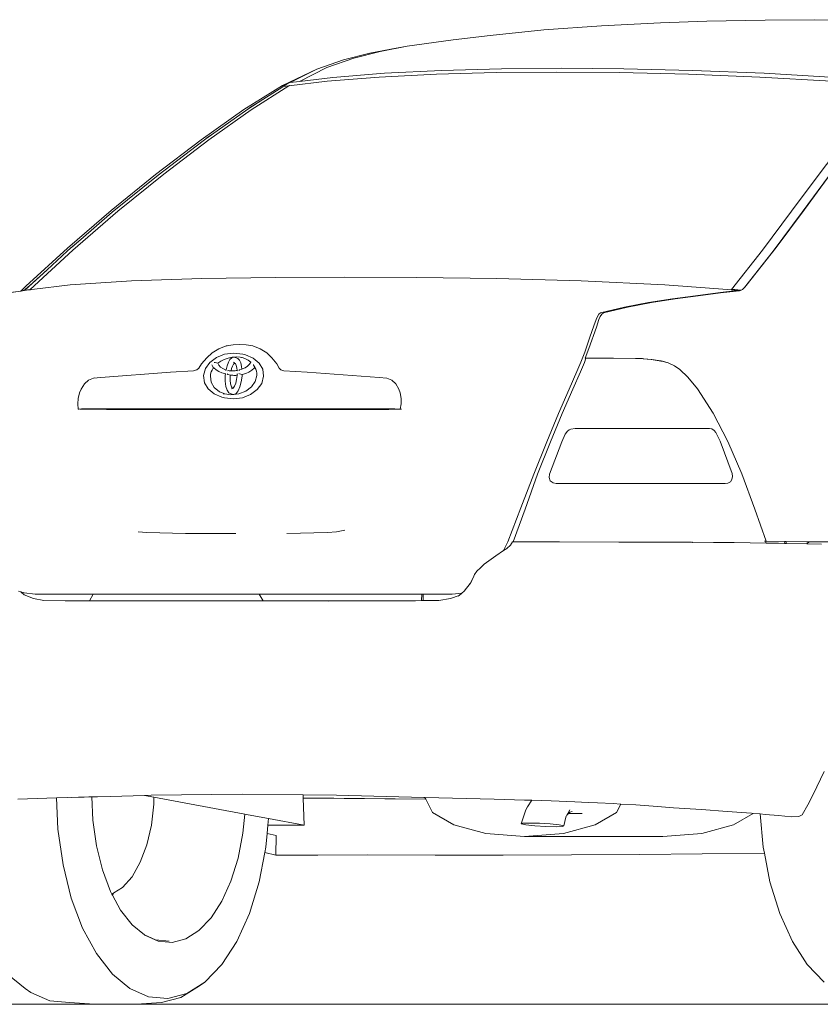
# Model space of a CAD drawing. Header units: inches. Extents: x 1987 to 3775, y 142 to 1299.
# Tile 30 of 50: x 2758 to 2807, y 1212 to 1272. Entities that reach past the tile are written whole.
import ezdxf

# ---------------------------------------------------------------- set-up
doc = ezdxf.new("R2010")
doc.units = ezdxf.units.IN
doc.header["$MEASUREMENT"] = 0
doc.layers.add('CAR', color=173, linetype='Continuous', lineweight=13)

# ---------------------------------------------------------------- blocks, each defined once
blk = doc.blocks.new('A$C50574290')
at = {"layer": 'CAR'}
for p, q in [((41.081, 60.272), (44.079, 60.292)), ((47.67, 60.23), (44.079, 60.292)), ((27.518, 59.665), (31.053, 59.924)), ((31.053, 59.924), (34.677, 60.091)), ((34.677, 60.091), (37.513, 60.212)), ((37.513, 60.212), (41.081, 60.272)), ((21.972, 59.065), (24.242, 59.33)), ((24.242, 59.33), (27.518, 59.665)), ((18.484, 58.546), (16.852, 58.236)), ((17.503, 58.347), (19.142, 58.661)), ((18.484, 58.546), (19.142, 58.661)), ((19.142, 58.661), (21.972, 59.065)), ((14.229, 57.356), (15.884, 57.946)), ((16.852, 58.236), (15.247, 57.843)), ((15.884, 57.946), (17.503, 58.347)), ((12.562, 56.515), (14.229, 57.356)), ((15.247, 57.843), (13.605, 57.262)), ((21.256, 57.182), (24.917, 57.282)), ((24.917, 57.282), (28.581, 57.314)), ((28.581, 57.314), (32.43, 57.282)), ((32.43, 57.282), (36.634, 57.182)), ((13.605, 57.262), (11.503, 56.261)), ((13.605, 57.262), (11.982, 56.445)), ((12.562, 56.515), (14.588, 56.762)), ((17.431, 56.781), (14.244, 56.534)), ((14.588, 56.762), (17.76, 57.009)), ((20.937, 56.953), (17.431, 56.781)), ((17.76, 57.009), (21.256, 57.182)), ((24.609, 57.053), (20.937, 56.953)), ((28.295, 57.085), (24.609, 57.053)), ((32.164, 57.053), (28.295, 57.085)), ((36.375, 56.953), (32.164, 57.053)), ((40.758, 56.781), (36.375, 56.953)), ((36.634, 57.182), (41.01, 57.01)), ((45.143, 56.534), (40.758, 56.781)), ((41.01, 57.01), (45.38, 56.762)), ((11.503, 56.261), (9.151, 54.789)), ((11.906, 56.251), (9.591, 54.771)), ((10.313, 55.406), (11.535, 56.189)), ((11.902, 56.435), (11.528, 56.205)), ((11.891, 56.249), (11.528, 56.205)), ((11.528, 56.205), (11.535, 56.189)), ((11.535, 56.189), (11.538, 56.19)), ((11.902, 56.435), (11.982, 56.445)), ((14.244, 56.534), (11.906, 56.251)), ((11.906, 56.251), (11.933, 56.268)), ((11.911, 56.266), (11.933, 56.269)), ((11.933, 56.269), (11.933, 56.268)), ((11.982, 56.445), (12.562, 56.515)), ((9.382, 54.81), (10.313, 55.406)), ((9.382, 54.81), (9.499, 54.893)), ((9.499, 54.893), (10.313, 55.406)), ((9.151, 54.789), (6.522, 52.943)), ((9.591, 54.771), (6.99, 52.935)), ((7.298, 53.345), (9.238, 54.718)), ((9.238, 54.718), (9.382, 54.81)), ((6.808, 52.998), (7.298, 53.345)), ((6.849, 53.029), (7.298, 53.345)), ((6.522, 52.943), (3.732, 50.815)), ((3.89, 50.782), (6.642, 52.88)), ((6.99, 52.935), (4.233, 50.838)), ((6.642, 52.88), (6.808, 52.998)), ((6.808, 52.998), (6.849, 53.029)), ((45.971, 52.935), (44.388, 50.838)), ((3.732, 50.815), (1.024, 48.607)), ((1.086, 48.503), (3.89, 50.782)), ((4.233, 50.838), (1.422, 48.561)), ((44.388, 50.838), (42.699, 48.561)), ((43.339, 48.503), (45.012, 50.782)), ((45.111, 50.884), (43.485, 48.664)), ((1.024, 48.607), (-1.65, 46.302)), ((1.422, 48.561), (-1.338, 46.181)), ((-0.84, 46.839), (1.086, 48.503)), ((42.699, 48.561), (40.909, 46.181)), ((41.561, 46.123), (43.339, 48.503)), ((43.485, 48.664), (41.754, 46.346)), ((-1.471, 46.294), (-0.84, 46.839)), ((-1.414, 46.346), (-0.84, 46.839)), ((-1.65, 46.302), (-4.212, 43.967)), ((-1.338, 46.181), (-3.945, 43.778)), ((-2.904, 44.983), (-1.669, 46.123)), ((-1.669, 46.123), (-1.471, 46.294)), ((-1.471, 46.294), (-1.414, 46.346)), ((40.909, 46.181), (39.024, 43.779)), ((39.821, 43.899), (41.561, 46.123)), ((41.754, 46.346), (39.918, 44.01)), ((-4.274, 43.721), (-2.904, 44.983)), ((-3.97, 44.01), (-2.904, 44.983)), ((-1.491, 44.065), (-3.848, 43.762)), ((2.257, 44.296), (-1.491, 44.065)), ((6.574, 44.435), (2.257, 44.296)), ((11.062, 44.503), (6.574, 44.435)), ((15.326, 44.521), (11.062, 44.503)), ((19.723, 44.503), (15.326, 44.521)), ((24.65, 44.435), (19.723, 44.503)), ((29.815, 44.296), (24.65, 44.435)), ((34.924, 44.065), (29.815, 44.296)), ((39.028, 43.757), (34.924, 44.065)), ((-6.348, 43.392), (-4.406, 43.685)), ((-5.339, 43.56), (-4.521, 43.679)), ((-4.521, 43.679), (-4.344, 43.837)), ((-4.521, 43.679), (-4.365, 43.702)), ((-4.168, 43.721), (-4.406, 43.685)), ((-4.406, 43.685), (-4.365, 43.702)), ((-4.365, 43.702), (-4.245, 43.769)), ((-4.212, 43.967), (-4.344, 43.837)), ((-3.945, 43.778), (-4.274, 43.721)), ((-4.245, 43.769), (-4.084, 43.905)), ((-3.965, 43.747), (-4.168, 43.721)), ((-4.084, 43.905), (-3.97, 44.01)), ((-3.943, 43.767), (-3.965, 43.747)), ((-3.94, 43.749), (-3.965, 43.747)), ((-3.943, 43.767), (-3.945, 43.778)), ((-3.94, 43.749), (-3.943, 43.767)), ((-3.848, 43.762), (-3.902, 43.755)), ((36.809, 43.392), (38.187, 43.561)), ((38.349, 43.56), (36.971, 43.389)), ((38.187, 43.561), (39.514, 43.721)), ((39.514, 43.695), (38.349, 43.56)), ((39.024, 43.779), (39.106, 43.772)), ((39.028, 43.757), (39.024, 43.779)), ((39.029, 43.749), (39.028, 43.757)), ((39.091, 43.753), (39.058, 43.755)), ((39.153, 43.748), (39.091, 43.753)), ((39.106, 43.772), (39.167, 43.766)), ((39.153, 43.748), (39.167, 43.766)), ((39.21, 43.744), (39.153, 43.748)), ((39.167, 43.766), (39.223, 43.761)), ((39.223, 43.761), (39.21, 43.744)), ((39.514, 43.721), (39.21, 43.744)), ((39.223, 43.761), (39.616, 43.727)), ((39.514, 43.695), (39.514, 43.721)), ((39.573, 43.702), (39.514, 43.695)), ((39.616, 43.727), (39.573, 43.702)), ((39.689, 43.769), (39.616, 43.727)), ((39.821, 43.899), (39.689, 43.769)), ((39.827, 43.905), (39.821, 43.899)), ((39.918, 44.01), (39.827, 43.905)), ((32.459, 42.686), (33.93, 42.968)), ((34.112, 42.965), (32.646, 42.685)), ((33.93, 42.968), (35.395, 43.2)), ((35.557, 43.196), (34.112, 42.965)), ((35.395, 43.2), (36.809, 43.392)), ((36.971, 43.389), (35.557, 43.196)), ((30.798, 42.109), (30.893, 42.261)), ((30.893, 42.261), (30.998, 42.341)), ((31.065, 42.262), (30.973, 42.117)), ((30.998, 42.341), (32.459, 42.686)), ((31.166, 42.341), (31.065, 42.262)), ((32.646, 42.685), (31.166, 42.341)), ((30.591, 41.548), (30.724, 41.933)), ((30.724, 41.933), (30.798, 42.109)), ((30.891, 41.928), (30.743, 41.461)), ((30.973, 42.117), (30.891, 41.928)), ((30.743, 41.461), (30.278, 40.168)), ((30.348, 40.85), (30.591, 41.548)), ((8.876, 40.402), (8.483, 40.383)), ((9.28, 40.383), (8.876, 40.402)), ((30.022, 39.941), (30.348, 40.85)), ((7.213, 39.899), (6.872, 39.595)), ((7.612, 40.143), (7.213, 39.899)), ((7.471, 39.61), (7.969, 39.806)), ((8.056, 40.312), (7.612, 40.143)), ((7.969, 39.806), (8.53, 39.876)), ((8.483, 40.383), (8.056, 40.312)), ((8.117, 40.324), (8.056, 40.312)), ((8.53, 39.876), (9.083, 39.806)), ((9.242, 39.765), (9.083, 39.806)), ((9.701, 40.312), (9.28, 40.383)), ((10.146, 40.143), (9.701, 40.312)), ((10.543, 39.899), (10.146, 40.143)), ((10.862, 39.595), (10.543, 39.899)), ((29.947, 39.729), (30.022, 39.941)), ((30.278, 40.168), (30.057, 39.56)), ((6.547, 39.225), (6.382, 38.964)), ((6.872, 39.595), (6.547, 39.225)), ((6.794, 38.931), (7.07, 39.311)), ((7.07, 39.311), (7.471, 39.61)), ((7.39, 39.296), (7.336, 39.308)), ((7.549, 39.255), (7.39, 39.296)), ((7.549, 39.255), (7.736, 39.385)), ((7.619, 39.133), (7.549, 39.255)), ((7.736, 39.385), (7.945, 39.491)), ((7.945, 39.491), (8.174, 39.572)), ((8.113, 39.096), (8.195, 39.315)), ((8.174, 39.572), (8.419, 39.622)), ((8.195, 39.315), (8.293, 39.483)), ((8.293, 39.483), (8.402, 39.592)), ((8.402, 39.592), (8.512, 39.629)), ((8.419, 39.622), (8.512, 39.629)), ((8.568, 39.301), (8.499, 39.325)), ((8.512, 39.629), (8.517, 39.63)), ((8.516, 39.19), (8.585, 39.26)), ((8.521, 39.629), (8.517, 39.63)), ((8.521, 39.629), (8.676, 39.64)), ((8.676, 39.59), (8.521, 39.629)), ((8.599, 39.265), (8.568, 39.301)), ((8.585, 39.26), (8.599, 39.265)), ((8.628, 39.232), (8.599, 39.265)), ((8.676, 39.123), (8.628, 39.232)), ((8.676, 39.64), (8.924, 39.623)), ((8.785, 39.552), (8.676, 39.59)), ((8.878, 39.444), (8.785, 39.552)), ((8.953, 39.277), (8.878, 39.444)), ((8.924, 39.623), (9.046, 39.598)), ((9.005, 39.061), (8.953, 39.277)), ((9.046, 39.598), (8.997, 39.615)), ((9.211, 39.539), (9.046, 39.598)), ((9.403, 39.437), (9.211, 39.539)), ((9.712, 39.569), (9.242, 39.765)), ((9.376, 39.08), (9.49, 39.191)), ((9.571, 39.313), (9.403, 39.437)), ((9.49, 39.191), (9.571, 39.313)), ((9.571, 39.313), (9.593, 39.327)), ((10.073, 39.27), (9.712, 39.569)), ((10.298, 38.891), (10.073, 39.27)), ((11.16, 39.225), (10.862, 39.595)), ((11.298, 38.964), (11.16, 39.225)), ((29.552, 38.741), (29.789, 39.312)), ((30.005, 39.304), (29.766, 38.738)), ((29.789, 39.312), (29.947, 39.729)), ((30.098, 39.56), (30.005, 39.304)), ((30.057, 39.56), (30.098, 39.56)), ((30.098, 39.56), (31.779, 39.56)), ((31.779, 39.56), (33.137, 39.555)), ((33.137, 39.555), (33.18, 39.552)), ((33.566, 39.538), (33.18, 39.552)), ((33.566, 39.538), (33.615, 39.535)), ((34.099, 39.486), (33.615, 39.535)), ((33.615, 39.535), (33.642, 39.535)), ((33.642, 39.535), (34.126, 39.486)), ((34.711, 39.386), (34.099, 39.486)), ((34.126, 39.486), (34.692, 39.393)), ((34.692, 39.393), (34.711, 39.386)), ((34.692, 39.393), (34.799, 39.376)), ((34.772, 39.376), (34.711, 39.386)), ((35.031, 39.298), (34.772, 39.376)), ((34.799, 39.376), (35.145, 39.272)), ((35.145, 39.272), (35.533, 39.087)), ((4.648, 38.702), (0.379, 38.39)), ((6.065, 38.793), (4.648, 38.702)), ((6.094, 38.803), (6.065, 38.793)), ((6.258, 38.858), (6.094, 38.803)), ((6.382, 38.964), (6.258, 38.858)), ((6.674, 38.495), (6.794, 38.931)), ((7.092, 38.462), (7.111, 38.593)), ((7.111, 38.593), (7.148, 38.72)), ((7.148, 38.72), (7.203, 38.841)), ((7.197, 39.107), (7.183, 39.157)), ((7.292, 38.982), (7.197, 39.107)), ((7.203, 38.841), (7.273, 38.957)), ((7.273, 38.957), (7.292, 38.982)), ((7.303, 38.969), (7.292, 38.982)), ((7.441, 38.846), (7.303, 38.969)), ((7.608, 38.742), (7.441, 38.846)), ((7.801, 38.658), (7.608, 38.742)), ((7.723, 39.024), (7.619, 39.133)), ((7.859, 38.93), (7.723, 39.024)), ((8.017, 38.598), (7.801, 38.658)), ((8.023, 38.853), (7.859, 38.93)), ((8.006, 38.506), (8.017, 38.598)), ((8.017, 38.598), (8.03, 38.626)), ((8.052, 38.844), (8.023, 38.853)), ((8.05, 38.837), (8.052, 38.844)), ((8.05, 38.837), (8.052, 38.803)), ((8.052, 38.844), (8.113, 39.096)), ((8.159, 38.574), (8.12, 38.612)), ((8.194, 38.806), (8.144, 38.784)), ((8.194, 38.806), (8.242, 38.8)), ((8.242, 38.8), (8.29, 38.796)), ((8.29, 38.796), (8.34, 38.792)), ((8.34, 38.792), (8.359, 38.791)), ((8.359, 38.791), (8.397, 38.937)), ((8.359, 38.791), (8.39, 38.79)), ((8.39, 38.79), (8.441, 38.789)), ((8.397, 38.937), (8.452, 39.08)), ((8.441, 38.789), (8.501, 38.79)), ((8.452, 39.08), (8.516, 39.19)), ((8.501, 38.79), (8.56, 38.793)), ((8.56, 38.793), (8.619, 38.799)), ((8.619, 38.799), (8.676, 38.806)), ((8.712, 38.982), (8.676, 39.123)), ((8.676, 38.806), (8.733, 38.814)), ((8.733, 38.814), (8.712, 38.982)), ((8.748, 38.792), (8.733, 38.814)), ((8.737, 38.577), (8.748, 38.616)), ((8.876, 38.609), (8.835, 38.637)), ((8.874, 38.845), (8.836, 38.81)), ((8.874, 38.845), (9.024, 38.892)), ((9.036, 38.569), (8.876, 38.609)), ((9.024, 38.892), (9.005, 39.061)), ((9.024, 38.892), (9.064, 38.905)), ((9.036, 38.569), (9.256, 38.632)), ((9.064, 38.905), (9.233, 38.984)), ((9.233, 38.984), (9.376, 39.08)), ((9.256, 38.632), (9.456, 38.719)), ((9.456, 38.719), (9.632, 38.826)), ((9.632, 38.826), (9.782, 38.95)), ((9.73, 39.18), (9.742, 39.129)), ((9.817, 39.016), (9.742, 39.129)), ((9.782, 38.95), (9.825, 39)), ((9.825, 39), (9.817, 39.016)), ((9.876, 38.897), (9.825, 39)), ((9.917, 38.771), (9.876, 38.897)), ((9.939, 38.639), (9.917, 38.771)), ((9.941, 38.502), (9.939, 38.639)), ((10.358, 38.454), (10.298, 38.891)), ((11.412, 38.858), (11.298, 38.964)), ((11.6, 38.793), (11.412, 38.858)), ((13.023, 38.702), (11.6, 38.793)), ((17.426, 38.39), (13.023, 38.702)), ((29.081, 37.672), (29.552, 38.741)), ((29.766, 38.738), (29.297, 37.671)), ((35.533, 39.087), (35.843, 38.871)), ((35.843, 38.871), (36.335, 38.398)), ((-0.625, 37.988), (-0.829, 37.672)), ((-0.363, 38.223), (-0.625, 37.988)), ((-0.075, 38.345), (-0.363, 38.223)), ((0.379, 38.39), (-0.075, 38.345)), ((-0.015, 38.354), (-0.075, 38.345)), ((6.734, 38.058), (6.674, 38.495)), ((6.958, 37.679), (6.734, 38.058)), ((7.143, 38.089), (7.092, 38.462)), ((7.335, 37.766), (7.143, 38.089)), ((8.004, 38.15), (8.006, 38.506)), ((8.045, 37.841), (8.004, 38.15)), ((8.318, 38.533), (8.159, 38.574)), ((8.308, 38.211), (8.311, 38.469)), ((8.334, 37.987), (8.308, 38.211)), ((8.311, 38.469), (8.318, 38.533)), ((8.318, 38.533), (8.37, 38.527)), ((8.386, 37.81), (8.334, 37.987)), ((8.37, 38.527), (8.422, 38.521)), ((8.422, 38.521), (8.475, 38.517)), ((8.475, 38.517), (8.529, 38.514)), ((8.529, 38.514), (8.584, 38.513)), ((8.571, 37.851), (8.646, 38.027)), ((8.584, 38.513), (8.647, 38.514)), ((8.646, 38.027), (8.703, 38.251)), ((8.647, 38.514), (8.711, 38.517)), ((8.703, 38.251), (8.735, 38.509)), ((8.711, 38.517), (8.735, 38.519)), ((8.735, 38.519), (8.737, 38.577)), ((8.735, 38.509), (8.735, 38.519)), ((8.904, 37.801), (8.987, 38.11)), ((8.987, 38.11), (9.033, 38.465)), ((9.033, 38.465), (9.036, 38.569)), ((9.603, 37.806), (9.839, 38.13)), ((9.839, 38.13), (9.941, 38.502)), ((9.962, 37.639), (10.238, 38.018)), ((10.238, 38.018), (10.358, 38.454)), ((17.909, 38.345), (17.426, 38.39)), ((18.205, 38.223), (17.909, 38.345)), ((18.46, 37.988), (18.205, 38.223)), ((18.643, 37.672), (18.46, 37.988)), ((36.335, 38.398), (36.926, 37.682)), ((-0.927, 37.435), (-0.998, 37.087)), ((-0.829, 37.672), (-0.927, 37.435)), ((7.32, 37.38), (6.958, 37.679)), ((7.643, 37.511), (7.335, 37.766)), ((7.974, 37.372), (7.643, 37.511)), ((7.885, 37.384), (7.974, 37.372)), ((8.122, 37.598), (8.045, 37.841)), ((8.23, 37.438), (8.122, 37.598)), ((8.364, 37.381), (8.23, 37.438)), ((8.512, 37.343), (8.364, 37.381)), ((8.443, 37.718), (8.386, 37.81)), ((8.388, 37.693), (8.443, 37.718)), ((8.443, 37.718), (8.483, 37.735)), ((8.483, 37.735), (8.571, 37.851)), ((8.537, 37.346), (8.664, 37.398)), ((8.537, 37.346), (8.836, 37.384)), ((8.664, 37.398), (8.794, 37.558)), ((8.794, 37.558), (8.904, 37.801)), ((8.836, 37.384), (9.26, 37.551)), ((9.26, 37.551), (9.603, 37.806)), ((9.56, 37.34), (9.962, 37.639)), ((18.726, 37.435), (18.643, 37.672)), ((18.774, 37.087), (18.726, 37.435)), ((28.427, 36.184), (29.081, 37.672)), ((29.297, 37.671), (28.653, 36.181)), ((36.926, 37.682), (37.887, 36.202)), ((-0.998, 37.087), (-1.029, 36.763)), ((7.79, 37.184), (7.32, 37.38)), ((7.949, 37.144), (7.79, 37.184)), ((7.949, 37.144), (8.501, 37.073)), ((7.974, 37.372), (8.357, 37.324)), ((8.357, 37.324), (8.512, 37.343)), ((8.501, 37.073), (9.063, 37.144)), ((8.512, 37.343), (8.537, 37.346)), ((9.063, 37.144), (9.56, 37.34)), ((18.778, 36.763), (18.774, 37.087)), ((-1.029, 36.763), (-1.003, 36.44)), ((-1.003, 36.44), (-0.805, 36.46)), ((-1.003, 36.44), (-0.94, 36.438)), ((-0.874, 36.44), (-0.759, 36.44)), ((18.402, 36.46), (-0.805, 36.46)), ((-0.759, 36.44), (-0.386, 36.44)), ((-0.386, 36.44), (-0.352, 36.44)), ((18.531, 36.44), (-0.352, 36.44)), ((5.128, 36.416), (0.723, 36.416)), ((5.128, 36.416), (6.775, 36.42)), ((6.775, 36.42), (9.209, 36.416)), ((9.209, 36.416), (11.677, 36.42)), ((11.677, 36.42), (13.365, 36.416)), ((13.365, 36.416), (18.032, 36.416)), ((18.402, 36.46), (18.515, 36.452)), ((18.515, 36.452), (18.526, 36.453)), ((18.526, 36.453), (18.722, 36.44)), ((18.531, 36.44), (18.722, 36.44)), ((18.722, 36.44), (18.778, 36.763)), ((18.783, 36.438), (18.722, 36.44)), ((18.762, 36.44), (18.722, 36.44)), ((18.762, 36.44), (18.795, 36.44)), ((27.7, 34.441), (28.427, 36.184)), ((28.653, 36.181), (27.928, 34.447)), ((37.887, 36.202), (38.795, 34.471)), ((28.963, 35.106), (28.835, 34.92)), ((29.063, 35.17), (28.963, 35.106)), ((29.168, 35.218), (29.063, 35.17)), ((29.448, 35.26), (29.168, 35.218)), ((29.448, 35.26), (37.668, 35.26)), ((37.821, 35.231), (37.668, 35.26)), ((37.959, 35.128), (37.821, 35.231)), ((38.057, 35.005), (37.959, 35.128)), ((38.327, 34.475), (38.057, 35.005)), ((26.908, 32.472), (27.7, 34.441)), ((27.928, 34.447), (27.14, 32.47)), ((28.625, 34.45), (27.873, 32.473)), ((28.835, 34.92), (28.625, 34.45)), ((39.058, 32.494), (38.327, 34.475)), ((38.795, 34.471), (39.659, 32.489)), ((26.121, 30.394), (26.908, 32.472)), ((26.368, 30.315), (27.14, 32.47)), ((27.873, 32.473), (27.85, 32.265)), ((27.85, 32.265), (27.917, 32.061)), ((27.917, 32.061), (28.087, 31.932)), ((38.793, 31.911), (38.948, 31.997)), ((38.948, 31.997), (39.046, 32.137)), ((39.046, 32.137), (39.081, 32.312)), ((39.081, 32.312), (39.058, 32.494)), ((39.659, 32.489), (40.454, 30.324)), ((28.087, 31.932), (28.266, 31.9)), ((28.266, 31.9), (38.62, 31.9)), ((38.62, 31.9), (38.793, 31.911)), ((25.322, 28.321), (26.121, 30.394)), ((26.368, 30.315), (25.635, 28.314)), ((40.454, 30.324), (41.141, 28.354)), ((14.829, 28.933), (15.325, 29.028)), ((2.68, 28.933), (3.205, 28.9)), ((3.205, 28.9), (5.569, 28.839)), ((5.569, 28.839), (8.647, 28.82)), ((11.783, 28.839), (14.278, 28.9)), ((14.278, 28.9), (14.829, 28.933)), ((41.045, 28.353), (41.104, 28.354)), ((41.142, 28.244), (41.104, 28.354)), ((41.104, 28.354), (41.141, 28.354)), ((41.141, 28.354), (42.277, 28.34)), ((42.277, 28.34), (42.273, 28.225)), ((42.277, 28.34), (42.361, 28.339)), ((42.356, 28.224), (42.361, 28.339)), ((42.361, 28.339), (43.608, 28.324)), ((25.056, 27.786), (24.59, 27.462)), ((25.056, 27.786), (25.322, 28.321)), ((25.246, 27.919), (25.056, 27.786)), ((25.475, 28.119), (25.246, 27.919)), ((25.61, 28.314), (25.475, 28.119)), ((25.635, 28.314), (25.61, 28.314)), ((25.638, 28.315), (25.635, 28.314)), ((25.638, 28.315), (26.016, 28.315)), ((28.473, 28.31), (26.016, 28.315)), ((32.12, 28.3), (28.473, 28.31)), ((32.12, 28.3), (32.208, 28.3)), ((32.544, 28.3), (32.208, 28.3)), ((33.033, 28.298), (32.544, 28.3)), ((33.221, 28.297), (33.033, 28.298)), ((35.29, 28.291), (33.221, 28.297)), ((35.29, 28.291), (35.317, 28.292)), ((35.539, 28.291), (35.317, 28.292)), ((35.543, 28.291), (35.539, 28.291)), ((35.543, 28.291), (36.564, 28.289)), ((36.564, 28.289), (36.604, 28.288)), ((36.604, 28.288), (36.631, 28.289)), ((37.919, 28.283), (36.631, 28.289)), ((37.919, 28.283), (37.96, 28.283)), ((37.96, 28.283), (37.987, 28.283)), ((39.146, 28.275), (37.987, 28.283)), ((39.146, 28.275), (39.174, 28.275)), ((41.142, 28.244), (39.174, 28.275)), ((41.896, 28.232), (41.142, 28.244)), ((42.273, 28.225), (41.896, 28.232)), ((42.356, 28.224), (42.273, 28.225)), ((43.621, 28.201), (42.356, 28.224)), ((43.608, 28.324), (43.767, 28.324)), ((43.621, 28.201), (43.767, 28.324)), ((44.526, 28.185), (43.621, 28.201)), ((50.106, 28.32), (43.767, 28.324)), ((24.59, 27.462), (23.874, 26.953)), ((23.639, 26.735), (23.407, 26.521)), ((23.874, 26.953), (23.639, 26.735)), ((23.224, 26.216), (22.999, 25.722)), ((23.224, 26.216), (23.007, 25.776)), ((23.267, 26.313), (23.224, 26.216)), ((23.407, 26.521), (23.267, 26.313)), ((23.007, 25.776), (22.631, 25.296)), ((-4.651, 25.306), (-4.524, 25.268)), ((-4.305, 25.072), (-4.524, 25.268)), ((-4.524, 25.268), (-4.307, 25.203)), ((-4.307, 25.203), (-3.635, 25.121)), ((-3.749, 24.856), (-4.305, 25.072)), ((-3.101, 24.736), (-3.749, 24.856)), ((-0.082, 25.121), (-3.635, 25.121)), ((-1.8, 24.713), (-3.101, 24.736)), ((-0.082, 25.121), (-0.309, 24.71)), ((10.086, 25.121), (-0.082, 25.121)), ((10.329, 24.703), (10.086, 25.121)), ((10.086, 25.121), (20.041, 25.121)), ((20.041, 25.121), (20.033, 24.718)), ((20.134, 24.72), (20.033, 24.718)), ((20.041, 25.121), (20.138, 25.121)), ((20.134, 24.72), (20.138, 25.121)), ((21.083, 24.732), (20.134, 24.72)), ((21.899, 25.121), (20.138, 25.121)), ((21.801, 24.852), (21.083, 24.732)), ((22.326, 25.041), (21.801, 24.852)), ((21.899, 25.121), (22.499, 25.186)), ((22.326, 25.041), (22.267, 24.992)), ((22.499, 25.186), (22.326, 25.041)), ((22.631, 25.296), (22.499, 25.186)), ((-0.309, 24.71), (-1.8, 24.713)), ((3.276, 24.703), (-0.309, 24.71)), ((3.276, 24.703), (10.329, 24.703)), ((16.422, 24.703), (10.329, 24.703)), ((16.422, 24.703), (14.311, 24.696)), ((19.651, 24.713), (16.422, 24.703)), ((20.033, 24.718), (19.651, 24.713)), ((44.023, 12.841), (44.691, 14.262)), ((-2.333, 12.638), (-0.981, 12.682)), ((-1.432, 12.673), (0.984, 12.735)), ((-0.981, 12.682), (-0.36, 12.699)), ((-0.36, 12.699), (-0.175, 12.704)), ((-0.175, 12.704), (0.984, 12.735)), ((-0.175, 12.704), (-0.108, 11.282)), ((0.984, 12.735), (3.05, 12.788)), ((3.05, 12.788), (3.46, 12.798)), ((3.624, 12.681), (3.05, 12.788)), ((3.46, 12.798), (9.047, 12.864)), ((3.624, 12.681), (3.624, 12.258)), ((9.198, 11.647), (3.624, 12.681)), ((9.047, 12.864), (12.782, 12.821)), ((12.782, 12.821), (14.824, 12.798)), ((12.787, 12.639), (12.782, 12.821)), ((14.824, 12.798), (20.164, 12.673)), ((20.164, 12.673), (20.23, 12.671)), ((20.23, 12.671), (24.479, 12.562)), ((20.23, 12.671), (20.282, 12.571)), ((43.685, 12.205), (44.023, 12.841)), ((-4.695, 12.562), (-2.333, 12.638)), ((-2.245, 10.734), (-2.333, 12.638)), ((3.624, 12.258), (3.482, 10.968)), ((12.787, 12.63), (12.787, 12.639)), ((20.282, 12.571), (12.787, 12.639)), ((12.831, 10.973), (12.787, 12.63)), ((20.287, 12.561), (12.787, 12.63)), ((20.282, 12.571), (20.287, 12.561)), ((20.287, 12.561), (20.706, 11.746)), ((24.479, 12.562), (26.335, 12.509)), ((26.335, 12.509), (26.786, 12.493)), ((26.417, 11.9), (26.522, 12.085)), ((26.786, 12.493), (26.522, 12.085)), ((26.786, 12.493), (27.964, 12.453)), ((27.964, 12.453), (29.42, 12.394)), ((29.42, 12.394), (30.232, 12.358)), ((30.232, 12.358), (30.802, 12.332)), ((31.775, 12.287), (30.802, 12.332)), ((31.775, 12.287), (32.232, 12.26)), ((31.968, 11.746), (32.232, 12.26)), ((32.232, 12.26), (33.156, 12.207)), ((33.156, 12.207), (34.49, 12.113)), ((34.49, 12.113), (35.472, 12.041)), ((43.349, 11.595), (43.685, 12.205)), ((9.089, 10.483), (9.198, 11.647)), ((9.414, 11.607), (9.198, 11.647)), ((10.66, 11.376), (9.414, 11.607)), ((20.706, 11.746), (22.016, 10.983)), ((26.417, 11.9), (26.137, 11.043)), ((28.869, 11.464), (28.745, 10.928)), ((28.869, 11.464), (28.93, 11.579)), ((28.877, 11.499), (28.869, 11.464)), ((28.93, 11.579), (29.108, 11.913)), ((29.026, 11.68), (28.93, 11.579)), ((29.104, 11.762), (29.026, 11.68)), ((29.026, 11.68), (29.871, 11.68)), ((29.252, 11.817), (29.104, 11.762)), ((30.658, 10.983), (31.968, 11.746)), ((35.472, 12.041), (37.179, 11.924)), ((37.179, 11.924), (38.761, 11.812)), ((38.761, 11.812), (40.235, 11.699)), ((39.139, 10.983), (40.351, 11.689)), ((40.235, 11.699), (40.351, 11.689)), ((40.351, 11.689), (40.768, 11.654)), ((40.768, 11.654), (40.959, 9.62)), ((40.768, 11.654), (41.08, 11.628)), ((41.08, 11.628), (41.894, 11.554)), ((41.894, 11.554), (42.679, 11.475)), ((42.679, 11.475), (43.141, 11.503)), ((43.141, 11.503), (43.349, 11.595)), ((-0.108, 11.282), (0.117, 9.704)), ((3.482, 10.968), (3.204, 9.763)), ((10.622, 10.973), (10.574, 10.463)), ((10.66, 11.376), (10.622, 10.973)), ((10.622, 10.973), (12.831, 10.973)), ((12.831, 10.973), (10.66, 11.376)), ((22.016, 10.983), (23.958, 10.469)), ((26.137, 11.043), (26.209, 11.084)), ((26.413, 10.986), (26.137, 11.043)), ((26.209, 11.084), (26.614, 11.1)), ((26.971, 10.928), (26.413, 10.986)), ((26.614, 11.1), (27.245, 11.084)), ((27.636, 10.887), (26.971, 10.928)), ((27.245, 11.084), (27.91, 11.043)), ((28.267, 10.871), (27.636, 10.887)), ((27.91, 11.043), (28.468, 10.986)), ((28.673, 10.887), (28.267, 10.871)), ((28.468, 10.986), (28.745, 10.928)), ((28.745, 10.928), (28.673, 10.887)), ((28.716, 10.469), (30.658, 10.983)), ((37.197, 10.469), (39.139, 10.983)), ((-1.933, 8.548), (-2.245, 10.734)), ((8.791, 8.95), (9.089, 10.483)), ((10.574, 10.463), (10.495, 9.62)), ((11.132, 10.332), (10.574, 10.463)), ((11.095, 9.143), (11.132, 10.332)), ((23.958, 10.469), (26.337, 10.28)), ((26.337, 10.28), (28.716, 10.469)), ((26.337, 10.28), (34.818, 10.28)), ((34.818, 10.28), (37.197, 10.469)), ((0.117, 9.704), (0.484, 8.229)), ((3.204, 9.763), (2.803, 8.696)), ((10.434, 9.306), (10.083, 7.497)), ((10.495, 9.62), (10.434, 9.306)), ((11.095, 9.143), (10.434, 9.306)), ((13.685, 9.123), (11.095, 9.143)), ((16.699, 9.145), (13.685, 9.123)), ((20.857, 9.131), (16.699, 9.145)), ((25.035, 9.123), (20.857, 9.131)), ((33.401, 9.18), (25.035, 9.123)), ((41.03, 9.253), (33.401, 9.18)), ((40.959, 9.62), (41.03, 9.253)), ((41.03, 9.253), (41.371, 7.497)), ((-1.424, 6.505), (-1.933, 8.548)), ((2.803, 8.696), (2.296, 7.813)), ((8.357, 7.545), (8.791, 8.95)), ((0.484, 8.229), (0.982, 6.905)), ((2.296, 7.813), (1.706, 7.153)), ((7.8, 6.312), (8.357, 7.545)), ((10.083, 7.497), (9.481, 5.551)), ((41.371, 7.497), (41.972, 5.551)), ((0.982, 6.905), (1.065, 6.751)), ((1.186, 6.827), (1.065, 6.751)), ((1.065, 6.751), (1.104, 6.678)), ((1.104, 6.678), (1.186, 6.827)), ((1.104, 6.678), (1.593, 5.774)), ((1.706, 7.153), (1.186, 6.827)), ((-0.735, 4.67), (-1.424, 6.505)), ((7.138, 5.292), (7.8, 6.312)), ((1.593, 5.774), (2.3, 4.872)), ((9.481, 5.551), (8.71, 3.844)), ((41.972, 5.551), (42.744, 3.844)), ((2.3, 4.872), (3.056, 4.247)), ((6.393, 4.516), (7.138, 5.292)), ((0.112, 3.102), (-0.735, 4.67)), ((3.729, 3.95), (3.056, 4.247)), ((3.056, 4.247), (3.078, 4.228)), ((3.078, 4.228), (3.903, 3.864)), ((5.588, 4.01), (6.393, 4.516)), ((4.567, 3.877), (3.729, 3.95)), ((3.903, 3.864), (4.749, 3.791)), ((4.749, 3.791), (5.588, 4.01)), ((8.71, 3.844), (7.793, 2.431)), ((42.744, 3.844), (43.661, 2.431)), ((1.09, 1.853), (0.112, 3.102)), ((7.793, 2.431), (6.76, 1.357)), ((43.661, 2.431), (44.693, 1.357)), ((-5.33, 1.853), (-4.252, 0.961)), ((2.168, 0.961), (1.09, 1.853)), ((6.76, 1.357), (5.645, 0.657)), ((6.418, 1.136), (6.76, 1.357)), ((-4.252, 0.961), (-3.9, 0.732)), ((-2.735, 0.217), (-3.9, 0.732)), ((3.312, 0.456), (2.168, 0.961)), ((5.645, 0.657), (4.483, 0.353)), ((5.282, 0.422), (6.418, 1.136)), ((-1.541, 0.113), (-2.735, 0.217)), ((-1.541, 0.113), (0, 0)), ((0, 0), (2.562, 0)), ((2.562, 0), (4.098, 0.113)), ((4.483, 0.353), (3.312, 0.456)), ((4.098, 0.113), (5.282, 0.422))]:
    blk.add_line(p, q, dxfattribs=at)

msp = doc.modelspace()

# ---------------------------------------------------------------- linework, layer by layer
at = {"layer": 'CAR'}
msp.add_line((2001.69, 1212.071), (3554.696, 1212.071), dxfattribs=at)

# ---------------------------------------------------------------- block references
msp.add_blockref('A$C50574290', (2762.117, 1212.071), dxfattribs=at)

doc.saveas('drawing.dxf')
